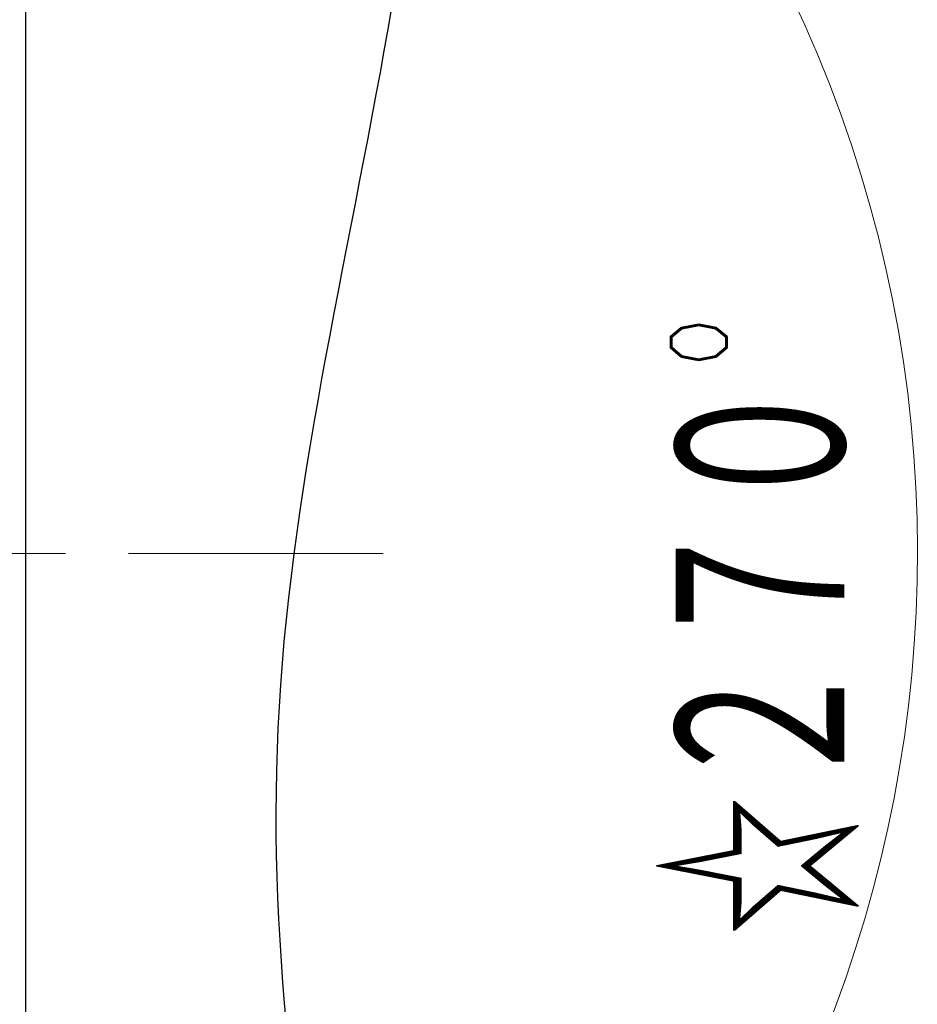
# Model space of a CAD drawing. Header units: millimetres. Extents: x 0 to 1071, y 0 to 742.
# Tile 25 of 126: x 512 to 553, y 204 to 250. Entities that reach past the tile are written whole.
import ezdxf

# ---------------------------------------------------------------- set-up
doc = ezdxf.new("R2010")
doc.units = ezdxf.units.MM
doc.header["$LTSCALE"] = 0.454724
doc.linetypes.add('CENTER', pattern=[50.8, 31.75, -6.35, 6.35, -6.35])
doc.layers.add('NoLayerName_001', color=7, linetype='Continuous')
doc.styles.get("Standard").update_dxf_attribs({"font": 'txt', "bigfont": 'extfont2'})

# ---------------------------------------------------------------- blocks, each defined once
blk = doc.blocks.new('DIM_0003')
at = {"color": 3, "linetype": 'Continuous', "lineweight": 13}
blk.add_arc((59.306, 51.361), 59.306, 300, 210, dxfattribs=at)
at = {"color": 3, "linetype": 'Continuous', "lineweight": 13, "width": 0.666667}
blk.add_text('☆２７０%%d', height=8.75, rotation=90, dxfattribs=at).set_placement((116.112, 33.861))

msp = doc.modelspace()

# ---------------------------------------------------------------- linework, layer by layer
at = {"layer": 'NoLayerName_001', "color": 7, "linetype": 'Continuous', "lineweight": 25}
for p in [(512.602, 289.5988), (512.602, 289.1927)]:
    msp.add_line(p, (512.602, 160.5988), dxfattribs=at)
at = {"layer": 'NoLayerName_001', "color": 4, "linetype": 'CENTER', "lineweight": 13}
msp.add_line((448.016, 225.0988), (528.9717, 225.0988), dxfattribs=at)
at = {"layer": 'NoLayerName_001', "color": 7, "linetype": 'Continuous', "lineweight": 25}
msp.add_open_spline([(523.2233, 294.5735), (525.1174, 290.0287), (537.3935, 266.4284), (515.926, 217.6816), (529.9152, 177.2067), (532.7725, 156.7654)], degree=3, knots=[0, 0, 0, 0, 14.7713234, 77.7966623, 139.7169796, 139.7169796, 139.7169796, 139.7169796], dxfattribs=at)

# ---------------------------------------------------------------- block references
at = {"layer": 'NoLayerName_001', "color": 3, "linetype": 'Continuous', "lineweight": 13}
msp.add_blockref('DIM_0003', (434.796, 173.7383), dxfattribs=at)

doc.saveas('drawing.dxf')
